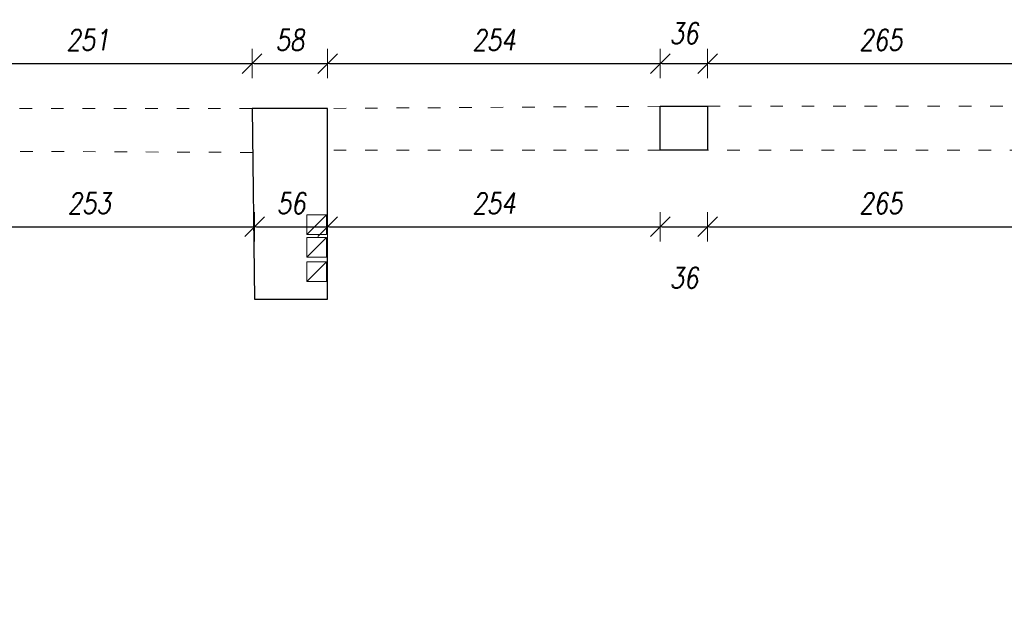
# Model space of a CAD drawing. Header units: millimetres. Extents: x -58431 to 28973, y -32170 to 9431.
# Tile 28 of 54: x -21807 to -14284, y -23737 to -19158. Entities that reach past the tile are written whole.
import ezdxf

# ---------------------------------------------------------------- set-up
doc = ezdxf.new("R2010")
doc.units = ezdxf.units.MM
doc.header["$LTSCALE"] = 8
doc.linetypes.add('ACAD_ISO03W100', pattern=[30, 12, -18])
doc.layers.get('Defpoints').update_dxf_attribs({"lineweight": 0})
for name, color, linetype, lineweight in [('A_DIMEN', 7, 'Continuous', 0), ('BAM_OPISY POWIERZCHNI', 40, 'Continuous', 0), ('instalacje', 6, 'Continuous', 0), ('OTWARCIE WENTYLACJI', 255, 'Continuous', 0), ('piętro_podciąg', 2, 'ACAD_ISO03W100', 0), ('piętro_rzut', 7, 'Continuous', 30), ('RZUT_wymiarowanie', 2, 'Continuous', 0)]:
    doc.layers.add(name, color=color, linetype=linetype, lineweight=lineweight)
doc.styles.add('ROMANS1', font='romans.shx', dxfattribs={"width": 0.8, "oblique": 10})
doc.dimstyles.new('NARCH100', dxfattribs={"dimscale": 100, "dimtxt": 1.6, "dimasz": 0.15, "dimexe": 0, "dimexo": 0, "dimgap": 1, "dimtad": 1, "dimdec": 0, "dimlfac": 0.1, "dimrnd": 1, "dimdsep": 46, "dimtxsty": 'ROMANS1', "dimblk": 'wym', "dimcen": -1.5, "dimse1": 1, "dimse2": 1, "dimclrd": 4, "dimclre": 4, "dimclrt": 3, "dimadec": 0, "dimazin": 0, "dimtfac": 0.04, "dimtdec": 0, "dimtmove": 2, "dimatfit": 3, "dimldrblk": 'wym', "dimfxl": 0, "dimtolj": 1, "dimarcsym": 0})

# ---------------------------------------------------------------- blocks, each defined once
blk = doc.blocks.new('wym')
at = {"layer": 'A_DIMEN', "color": 4, "ltscale": 100}
for p, q in [((0, -7.5), (0, 7.5)), ((-5, -5), (5, 5)), ((-5, 0), (5, 0))]:
    blk.add_line(p, q, dxfattribs=at)
blk = doc.blocks.new('*D287')
at = {"layer": 'Defpoints', "color": 0, "transparency": 16777216}
for p in [(-22541.5, -20160.2), (-20012.3, -20739.7), (-20012.3, -21291.4)]:
    blk.add_point(p, dxfattribs=at)
at = {"layer": 'RZUT_wymiarowanie', "color": 4, "lineweight": -2, "transparency": 16777216}
blk.add_line((-22526.5, -20739.7), (-20027.3, -20739.7), dxfattribs=at)
at = {"layer": 'RZUT_wymiarowanie', "color": 4, "lineweight": -2, "transparency": 16777216, "xscale": 15, "yscale": 15, "zscale": 15, "rotation": 179.9999999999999}
blk.add_blockref('wym', (-22541.5, -20739.7), dxfattribs=at)
at = {"layer": 'RZUT_wymiarowanie', "color": 4, "lineweight": -2, "transparency": 16777216, "xscale": 15, "yscale": 15, "zscale": 15}
blk.add_blockref('wym', (-20012.3, -20739.7), dxfattribs=at)
at = {"layer": 'RZUT_wymiarowanie', "color": 3, "transparency": 16777216, "insert": (-21276.9, -20559.7), "char_height": 160, "attachment_point": 5, "style": 'ROMANS1'}
blk.add_mtext('\\A1;253', dxfattribs=at)
blk = doc.blocks.new('*D288')
at = {"layer": 'Defpoints', "color": 0, "transparency": 16777216}
for p in [(-19454.7, -20739.7), (-20012.3, -21291.4), (-19454.7, -21291.4)]:
    blk.add_point(p, dxfattribs=at)
at = {"layer": 'RZUT_wymiarowanie', "color": 4, "lineweight": -2, "transparency": 16777216}
blk.add_line((-19997.3, -20739.7), (-19469.7, -20739.7), dxfattribs=at)
at = {"layer": 'RZUT_wymiarowanie', "color": 4, "lineweight": -2, "transparency": 16777216, "xscale": 15, "yscale": 15, "zscale": 15, "rotation": 179.9999999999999}
blk.add_blockref('wym', (-20012.3, -20739.7), dxfattribs=at)
at = {"layer": 'RZUT_wymiarowanie', "color": 4, "lineweight": -2, "transparency": 16777216, "xscale": 15, "yscale": 15, "zscale": 15}
blk.add_blockref('wym', (-19454.7, -20739.7), dxfattribs=at)
at = {"layer": 'RZUT_wymiarowanie', "color": 3, "transparency": 16777216, "insert": (-19733.5, -20559.7), "char_height": 160, "attachment_point": 5, "style": 'ROMANS1'}
blk.add_mtext('\\A1;56', dxfattribs=at)
blk = doc.blocks.new('*D289')
at = {"layer": 'Defpoints', "color": 0, "transparency": 16777216}
for p in [(-16912.1, -20154.5), (-16912.1, -20739.7), (-19454.7, -21291.4)]:
    blk.add_point(p, dxfattribs=at)
at = {"layer": 'RZUT_wymiarowanie', "color": 4, "lineweight": -2, "transparency": 16777216}
blk.add_line((-19439.7, -20739.7), (-16927.1, -20739.7), dxfattribs=at)
at = {"layer": 'RZUT_wymiarowanie', "color": 4, "lineweight": -2, "transparency": 16777216, "xscale": 15, "yscale": 15, "zscale": 15, "rotation": 179.9999999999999}
blk.add_blockref('wym', (-19454.7, -20739.7), dxfattribs=at)
at = {"layer": 'RZUT_wymiarowanie', "color": 4, "lineweight": -2, "transparency": 16777216, "xscale": 15, "yscale": 15, "zscale": 15}
blk.add_blockref('wym', (-16912.1, -20739.7), dxfattribs=at)
at = {"layer": 'RZUT_wymiarowanie', "color": 3, "transparency": 16777216, "insert": (-18183.4, -20559.7), "char_height": 160, "attachment_point": 5, "style": 'ROMANS1'}
blk.add_mtext('\\A1;254', dxfattribs=at)
blk = doc.blocks.new('*D290')
at = {"layer": 'Defpoints', "color": 0, "transparency": 16777216}
for p in [(-16912.1, -20154.5), (-16551.4, -20154.5), (-16551.4, -20739.7)]:
    blk.add_point(p, dxfattribs=at)
at = {"layer": 'RZUT_wymiarowanie', "color": 4, "lineweight": -2, "transparency": 16777216}
blk.add_line((-16897.1, -20739.7), (-16566.4, -20739.7), dxfattribs=at)
at = {"layer": 'RZUT_wymiarowanie', "color": 4, "lineweight": -2, "transparency": 16777216, "xscale": 15, "yscale": 15, "zscale": 15, "rotation": 179.9999999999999}
blk.add_blockref('wym', (-16912.1, -20739.7), dxfattribs=at)
at = {"layer": 'RZUT_wymiarowanie', "color": 4, "lineweight": -2, "transparency": 16777216, "xscale": 15, "yscale": 15, "zscale": 15}
blk.add_blockref('wym', (-16551.4, -20739.7), dxfattribs=at)
at = {"layer": 'RZUT_wymiarowanie', "color": 3, "transparency": 16777216, "insert": (-16731.8, -21129.7), "char_height": 160, "attachment_point": 5, "style": 'ROMANS1'}
blk.add_mtext('\\A1;36', dxfattribs=at)
blk = doc.blocks.new('*D291')
at = {"layer": 'Defpoints', "color": 0, "transparency": 16777216}
for p in [(-16551.4, -20154.5), (-13904.4, -20154.5), (-13904.4, -20739.7)]:
    blk.add_point(p, dxfattribs=at)
at = {"layer": 'RZUT_wymiarowanie', "color": 4, "lineweight": -2, "transparency": 16777216}
blk.add_line((-16536.4, -20739.7), (-13919.4, -20739.7), dxfattribs=at)
at = {"layer": 'RZUT_wymiarowanie', "color": 4, "lineweight": -2, "transparency": 16777216, "xscale": 15, "yscale": 15, "zscale": 15, "rotation": 179.9999999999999}
blk.add_blockref('wym', (-16551.4, -20739.7), dxfattribs=at)
at = {"layer": 'RZUT_wymiarowanie', "color": 4, "lineweight": -2, "transparency": 16777216, "xscale": 15, "yscale": 15, "zscale": 15}
blk.add_blockref('wym', (-13904.4, -20739.7), dxfattribs=at)
at = {"layer": 'RZUT_wymiarowanie', "color": 3, "transparency": 16777216, "insert": (-15227.9, -20559.7), "char_height": 160, "attachment_point": 5, "style": 'ROMANS1'}
blk.add_mtext('\\A1;265', dxfattribs=at)
blk = doc.blocks.new('*D679')
at = {"layer": 'BAM_OPISY POWIERZCHNI', "color": 4, "lineweight": -2, "transparency": 16777216}
blk.add_line((-22526.5, -19493.4), (-20046.8, -19493.4), dxfattribs=at)
at = {"layer": 'Defpoints', "color": 0, "transparency": 16777216}
for p in [(-22541.5, -19550.4), (-20031.8, -19493.4), (-20031.8, -19835.7)]:
    blk.add_point(p, dxfattribs=at)
at = {"layer": 'BAM_OPISY POWIERZCHNI', "color": 4, "lineweight": -2, "transparency": 16777216, "xscale": 15, "yscale": 15, "zscale": 15, "rotation": 179.9999999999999}
blk.add_blockref('wym', (-22541.5, -19493.4), dxfattribs=at)
at = {"layer": 'BAM_OPISY POWIERZCHNI', "color": 4, "lineweight": -2, "transparency": 16777216, "xscale": 15, "yscale": 15, "zscale": 15}
blk.add_blockref('wym', (-20031.8, -19493.4), dxfattribs=at)
at = {"layer": 'BAM_OPISY POWIERZCHNI', "color": 3, "transparency": 16777216, "insert": (-21286.6, -19313.4), "char_height": 160, "attachment_point": 5, "style": 'ROMANS1'}
blk.add_mtext('\\A1;251', dxfattribs=at)
blk = doc.blocks.new('*D680')
at = {"layer": 'BAM_OPISY POWIERZCHNI', "color": 4, "lineweight": -2, "transparency": 16777216}
blk.add_line((-20016.8, -19493.4), (-19469.7, -19493.4), dxfattribs=at)
at = {"layer": 'Defpoints', "color": 0, "transparency": 16777216}
for p in [(-19454.7, -19493.4), (-20031.8, -19835.7), (-19454.7, -19835.7)]:
    blk.add_point(p, dxfattribs=at)
at = {"layer": 'BAM_OPISY POWIERZCHNI', "color": 4, "lineweight": -2, "transparency": 16777216, "xscale": 15, "yscale": 15, "zscale": 15, "rotation": 179.9999999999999}
blk.add_blockref('wym', (-20031.8, -19493.4), dxfattribs=at)
at = {"layer": 'BAM_OPISY POWIERZCHNI', "color": 4, "lineweight": -2, "transparency": 16777216, "xscale": 15, "yscale": 15, "zscale": 15}
blk.add_blockref('wym', (-19454.7, -19493.4), dxfattribs=at)
at = {"layer": 'BAM_OPISY POWIERZCHNI', "color": 3, "transparency": 16777216, "insert": (-19743.2, -19313.4), "char_height": 160, "attachment_point": 5, "style": 'ROMANS1'}
blk.add_mtext('\\A1;58', dxfattribs=at)
blk = doc.blocks.new('*D681')
at = {"layer": 'BAM_OPISY POWIERZCHNI', "color": 4, "lineweight": -2, "transparency": 16777216}
blk.add_line((-19439.7, -19493.4), (-16927.1, -19493.4), dxfattribs=at)
at = {"layer": 'Defpoints', "color": 0, "transparency": 16777216}
for p in [(-16912.1, -19493.4), (-19454.7, -19835.7), (-16912.1, -19819.5)]:
    blk.add_point(p, dxfattribs=at)
at = {"layer": 'BAM_OPISY POWIERZCHNI', "color": 4, "lineweight": -2, "transparency": 16777216, "xscale": 15, "yscale": 15, "zscale": 15, "rotation": 179.9999999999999}
blk.add_blockref('wym', (-19454.7, -19493.4), dxfattribs=at)
at = {"layer": 'BAM_OPISY POWIERZCHNI', "color": 4, "lineweight": -2, "transparency": 16777216, "xscale": 15, "yscale": 15, "zscale": 15}
blk.add_blockref('wym', (-16912.1, -19493.4), dxfattribs=at)
at = {"layer": 'BAM_OPISY POWIERZCHNI', "color": 3, "transparency": 16777216, "insert": (-18183.4, -19313.4), "char_height": 160, "attachment_point": 5, "style": 'ROMANS1'}
blk.add_mtext('\\A1;254', dxfattribs=at)
blk = doc.blocks.new('*D682')
at = {"layer": 'BAM_OPISY POWIERZCHNI', "color": 4, "lineweight": -2, "transparency": 16777216}
blk.add_line((-16897.1, -19493.4), (-16566.4, -19493.4), dxfattribs=at)
at = {"layer": 'Defpoints', "color": 0, "transparency": 16777216}
for p in [(-16551.4, -19493.4), (-16912.1, -19819.5), (-16551.4, -19819.5)]:
    blk.add_point(p, dxfattribs=at)
at = {"layer": 'BAM_OPISY POWIERZCHNI', "color": 4, "lineweight": -2, "transparency": 16777216, "xscale": 15, "yscale": 15, "zscale": 15, "rotation": 179.9999999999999}
blk.add_blockref('wym', (-16912.1, -19493.4), dxfattribs=at)
at = {"layer": 'BAM_OPISY POWIERZCHNI', "color": 4, "lineweight": -2, "transparency": 16777216, "xscale": 15, "yscale": 15, "zscale": 15}
blk.add_blockref('wym', (-16551.4, -19493.4), dxfattribs=at)
at = {"layer": 'BAM_OPISY POWIERZCHNI', "color": 3, "transparency": 16777216, "insert": (-16731.8, -19263.4), "char_height": 160, "attachment_point": 5, "style": 'ROMANS1'}
blk.add_mtext('\\A1;36', dxfattribs=at)
blk = doc.blocks.new('*D763')
at = {"layer": 'BAM_OPISY POWIERZCHNI', "color": 4, "lineweight": -2, "transparency": 16777216}
blk.add_line((-16536.4, -19493.4), (-13919.4, -19493.4), dxfattribs=at)
at = {"layer": 'Defpoints', "color": 0, "transparency": 16777216}
for p in [(-13904.4, -19493.4), (-16551.4, -19819.5), (-13904.4, -19819.5)]:
    blk.add_point(p, dxfattribs=at)
at = {"layer": 'BAM_OPISY POWIERZCHNI', "color": 4, "lineweight": -2, "transparency": 16777216, "xscale": 15, "yscale": 15, "zscale": 15, "rotation": 179.9999999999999}
blk.add_blockref('wym', (-16551.4, -19493.4), dxfattribs=at)
at = {"layer": 'BAM_OPISY POWIERZCHNI', "color": 4, "lineweight": -2, "transparency": 16777216, "xscale": 15, "yscale": 15, "zscale": 15}
blk.add_blockref('wym', (-13904.4, -19493.4), dxfattribs=at)
at = {"layer": 'BAM_OPISY POWIERZCHNI', "color": 3, "transparency": 16777216, "insert": (-15227.9, -19313.4), "char_height": 160, "attachment_point": 5, "style": 'ROMANS1'}
blk.add_mtext('\\A1;265', dxfattribs=at)

msp = doc.modelspace()

# ---------------------------------------------------------------- linework, layer by layer
at = {"layer": 'instalacje'}
for p, q in [((-19613.3, -20799.1), (-19462.8, -20648.7)), ((-19462.8, -20648.7), (-19613.3, -20648.7)), ((-19613.3, -20648.7), (-19613.3, -20799.1)), ((-19462.8, -20799.1), (-19462.8, -20648.7)), ((-19613.3, -20799.1), (-19462.8, -20799.1)), ((-19612.9, -20970.8), (-19462.4, -20820.5)), ((-19462.4, -20820.5), (-19612.9, -20820.5)), ((-19612.9, -20820.5), (-19612.9, -20970.8)), ((-19462.4, -20970.8), (-19462.4, -20820.5)), ((-19612.9, -20970.8), (-19462.4, -20970.8)), ((-19612.9, -21157.7), (-19462.4, -21007.3)), ((-19462.4, -21007.3), (-19612.9, -21007.3)), ((-19612.9, -21007.3), (-19612.9, -21157.7)), ((-19462.4, -21157.7), (-19462.4, -21007.3)), ((-19612.9, -21157.7), (-19462.4, -21157.7))]:
    msp.add_line(p, q, dxfattribs=at)
at = {"layer": 'OTWARCIE WENTYLACJI'}
for points in [[(-19454.7, -20648.7), (-19454.7, -20970.8)], [(-19454.7, -21007.3), (-19454.7, -21157.7)]]:
    msp.add_lwpolyline(points, dxfattribs=at)
at = {"layer": 'piętro_podciąg'}
for points in [[(-20031.8, -19835.7), (-22541.5, -19835.7)], [(-16912.1, -19819.5), (-19454.7, -19835.7)], [(-16551.4, -19819.5), (-13904.4, -19819.5)], [(-20027.3, -20172.2), (-22541.5, -20160.2)], [(-16912.1, -20154.5), (-19454.7, -20154.5)], [(-13904.4, -20154.5), (-16551.4, -20154.5)]]:
    msp.add_lwpolyline(points, dxfattribs=at)
at = {"layer": 'piętro_rzut'}
for points in [[(-20031.8, -19835.7), (-20012.3, -21291.4), (-19454.7, -21291.4), (-19454.7, -21157.7)], [(-19454.7, -20648.7), (-19454.7, -19835.7), (-20031.8, -19835.7)], [(-19454.7, -21007.3), (-19454.7, -20970.8)]]:
    msp.add_lwpolyline(points, dxfattribs=at)
msp.add_lwpolyline([(-16912.1, -19819.5), (-16551.4, -19819.5), (-16551.4, -20154.5), (-16912.1, -20154.5)], close=True, dxfattribs=at)

# ---------------------------------------------------------------- dimensions: what is measured, and where the dimension line sits
at = {"layer": 'BAM_OPISY POWIERZCHNI'}
for base, p1, p2, picture, middle in [((-16551.4, -19493.4), (-16912.1, -19819.5), (-16551.4, -19819.5), '*D682', (-16731.8, -19263.4)), ((-20031.8, -19493.4), (-22541.5, -19550.4), (-20031.8, -19835.7), '*D679', (-21286.6, -19313.4)), ((-19454.7, -19493.4), (-20031.8, -19835.7), (-19454.7, -19835.7), '*D680', (-19743.2, -19313.4)), ((-16912.1, -19493.4), (-19454.7, -19835.7), (-16912.1, -19819.5), '*D681', (-18183.4, -19313.4)), ((-13904.4, -19493.4), (-16551.4, -19819.5), (-13904.4, -19819.5), '*D763', (-15227.9, -19313.4))]:
    dim = msp.add_linear_dim(base=base, p1=p1, p2=p2, dimstyle='NARCH100', dxfattribs=at)
    dim.commit()
    dim.dimension.update_dxf_attribs({"geometry": picture, "text_midpoint": middle})
at = {"layer": 'RZUT_wymiarowanie'}
for base, p1, p2, picture, middle in [((-20012.3, -20739.7), (-22541.5, -20160.2), (-20012.3, -21291.4), '*D287', (-21276.9, -20559.7)), ((-16912.1, -20739.7), (-19454.7, -21291.4), (-16912.1, -20154.5), '*D289', (-18183.4, -20559.7)), ((-16551.4, -20739.7), (-16912.1, -20154.5), (-16551.4, -20154.5), '*D290', (-16731.8, -21129.7)), ((-13904.4, -20739.7), (-16551.4, -20154.5), (-13904.4, -20154.5), '*D291', (-15227.9, -20559.7)), ((-19454.7, -20739.7), (-20012.3, -21291.4), (-19454.7, -21291.4), '*D288', (-19733.5, -20559.7))]:
    dim = msp.add_linear_dim(base=base, p1=p1, p2=p2, dimstyle='NARCH100', dxfattribs=at)
    dim.commit()
    dim.dimension.update_dxf_attribs({"geometry": picture, "text_midpoint": middle})

doc.saveas('drawing.dxf')
